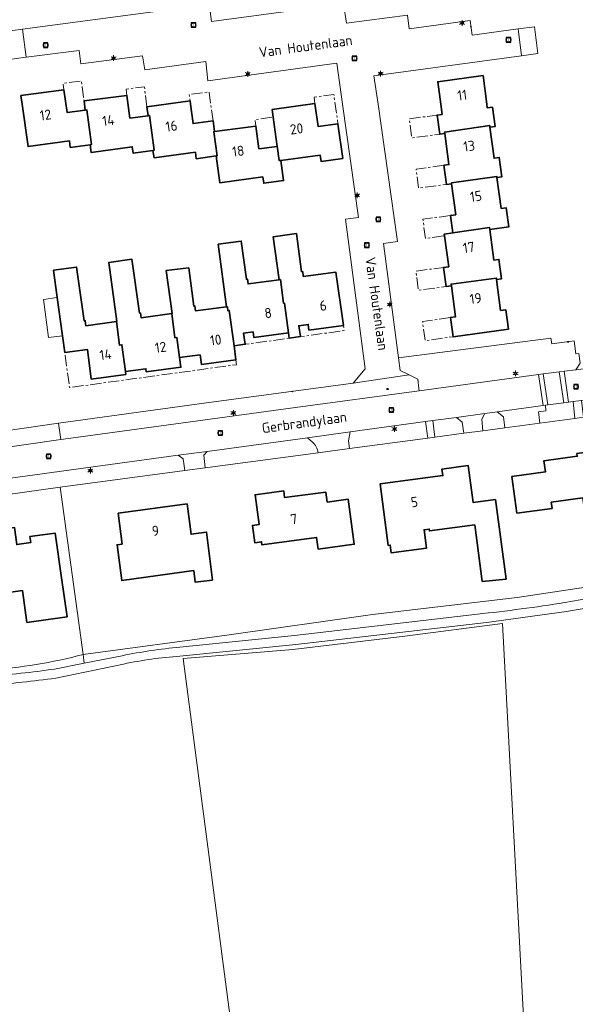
# Model space of a CAD drawing. Header units: metres. Extents: x 140853 to 145288, y 474558 to 480269.
# Tile 211 of 256: x 143809 to 143908, y 477840 to 478015. Entities that reach past the tile are written whole.
import ezdxf
from ezdxf.enums import TextEntityAlignment as Align
from ezdxf.lldxf.tags import DXFTag

# ---------------------------------------------------------------- set-up
doc = ezdxf.new("R2010")
doc.units = ezdxf.units.M
doc.header["$MEASUREMENT"] = 0
doc.linetypes.add('AM-AS', pattern=[16, 10, -2, 2, -2])
for name, color, linetype, lineweight in [('B-WE-AM-AS_SPOOR_RAIL-G', 10, 'AM-AS', 18), ('B-WE-GR-BEPLANTING_CULTUUR_HEESTERS-G', 90, 'Continuous', 18), ('B-WE-GR-BOS_GEMENGD-G', 40, 'Continuous', 13), ('B-WE-GR-BOUWLAND-G', 80, 'Continuous', 13), ('B-WE-GR-GRAS-G', 60, 'Continuous', 13), ('B-WE-GR-GRAS_KRUIDENRIJK-G', 80, 'Continuous', 18), ('B-WE-IE-TERREINAFSCHEIDING_KUNSTMATIG_HEKWERK-G', 20, 'IE-TERREINAFSCHEIDING-KUNSTMATIG', 18), ('B-WE-IE-TERREINAFSCHEIDING_KUNSTMATIG_MUUR-G', 90, 'IE-TERREINAFSCHEIDING-KUNSTMATIG-DICHT', 18), ('B-WE-KL-DATA_CAI-S', 90, 'KL-CAI-N', 18), ('B-WE-KL-ET_LS_OV_LICHTMAST-S', 190, 'Continuous', 18), ('B-WE-KL-WATER_BRANDLEIDING_PUT-S', 150, 'Continuous', 18), ('B-WE-OG-BEBOUWING-G', 7, 'Continuous', 35), ('B-WE-OG-BEBOUWING_BIJGEBOUW-G', 7, 'Continuous', 18), ('B-WE-OG-BEBOUWING_HUISNUMMER-T18', 10, 'Continuous', 18), ('B-WE-OG-BEBOUWING_STRAATNAAM-T18', 10, 'Continuous', 18), ('B-WE-OG-TERREIN_ERF-G', 7, 'Continuous', 18), ('B-WE-RI-GWA_RIOOLPUT-S', 30, 'Continuous', 18), ('B-WE-VH-ONVERHARD-G', 252, 'Continuous', 18), ('B-WE-VH-VERHARDING_ASFALT-G', 252, 'Continuous', 18), ('B-WE-VH-VERHARDING_BETONSTRAATSTEEN-G', 252, 'Continuous', 18), ('B-WE-VH-VERHARDING_SIERBESTRATING-G', 252, 'Continuous', 18), ('B-WE-VH-VERHARDING_STRAATBAKSTEEN-G', 252, 'Continuous', 18), ('X-XX-XX-ALGEMEEN-S', 7, 'Continuous', 18)]:
    doc.layers.add(name, color=color, linetype=linetype, lineweight=lineweight)
doc.styles.add('NLCS-ISO', font='txt')
doc.styles.get("Standard").update_dxf_attribs({"font": 'arial.ttf'})
doc.linetypes.add('IE-TERREINAFSCHEIDING-KUNSTMATIG', pattern='A,4,[82,NLCS.shx,S=0.75,R=90,X=0,Y=0],4,-2', length=10)
doc.linetypes.add('IE-TERREINAFSCHEIDING-KUNSTMATIG-DICHT', pattern='A,8,-1,[82,NLCS.shx,S=0.75,R=90,X=0,Y=0],-1', length=10)
tags = doc.linetypes.add('KL-CAI-N', pattern='A,4,-1,[101,NLCS.shx,S=0.5,R=0,X=0,Y=0],-1,4,-1,["C",Standard,S=1,R=0,X=-0.25,Y=-0.5],-1.5', length=12.5).pattern_tags.tags
tags[18] = DXFTag(74, 10)

# ---------------------------------------------------------------- blocks, each defined once
blk = doc.blocks.new('SKL-DATA_TERREINKAST-SO')
for q in [(-0.2, 0.2), (0.2, 0.2)]:
    blk.add_line((0, -0.21), q)
at = {"flags": 128}
blk.add_lwpolyline([(0.63, 0.35), (-0.63, 0.35), (-0.63, -0.35), (0.63, -0.35)], close=True, dxfattribs=at)
at = {"style": 'NLCS-ISO'}
blk.add_attdef('TYPE', text='', height=0.35, dxfattribs=at).set_placement((-0.03, 0.69), align=Align.MIDDLE_CENTER)
blk = doc.blocks.new('SIE-WEG_AFVALBAK_TYPE_01')
for radius in [0.25, 0.156]:
    blk.add_circle((0, 0), radius)
blk = doc.blocks.new('B-SIE-WEG_LICHTMAST-SO')
at = {"ltscale": 0.1}
for p, q in [((-1.1, 0.63), (-2.19, 1.27)), ((0, 1.27), (0, 2.53)), ((1.1, 0.63), (2.19, 1.27)), ((-1.1, -0.63), (-2.19, -1.27)), ((0, -1.27), (0, -2.53)), ((1.1, -0.63), (2.19, -1.27))]:
    blk.add_line(p, q, dxfattribs=at)
at = {"flags": 128}
for points in [[(-1.16, 0.5), (1.16, 0.5)], [(-1.16, -0.5), (1.16, -0.5)]]:
    blk.add_lwpolyline(points, dxfattribs=at)
at = {"ltscale": 0.1}
blk.add_circle((0, 0), 1.27, dxfattribs=at)
at = {"style": 'NLCS-ISO'}
blk.add_attdef('TYPE', text='', height=1.8, dxfattribs=at).set_placement((0, 2.53), align=Align.BOTTOM_CENTER)
blk = doc.blocks.new('SRI-PUT_INSPECTIE-SO')
at = {"lineweight": -3, "flags": 128}
blk.add_lwpolyline([(-2, -2), (2, -2), (2, 2), (-2, 2)], close=True, dxfattribs=at)
at = {"lineweight": -3, "ltscale": 1.5}
blk.add_circle((0, 0), 2, dxfattribs=at)
at = {"ltscale": 0.1, "style": 'NLCS-ISO'}
blk.add_text('I', height=2.5, dxfattribs=at).set_placement((0, -0.01), align=Align.MIDDLE_CENTER)
blk = doc.blocks.new('SIE-WEG_STRAATPOT_BRANDKRAAN-SO')
blk.add_ellipse((0, 0), major_axis=(-0.729, 0), ratio=0.685994)
at = {"style": 'NLCS-ISO'}
blk.add_text('BR', height=0.4, dxfattribs=at).set_placement((-0.3, -0.15))

msp = doc.modelspace()

# ---------------------------------------------------------------- linework, layer by layer
at = {"layer": 'B-WE-AM-AS_SPOOR_RAIL-G', "ltscale": 0.2, "flags": 128}
for points in [[(143816.827, 478002.582), (143817.375, 477998.529), (143820.605, 477998.966), (143820.393, 478000.589), (143819.929, 478004.147), (143816.673, 478003.722), (143816.827, 478002.582)], [(143831.604, 477999.557), (143831.164, 478003.119), (143827.901, 478002.717), (143828.048, 478001.576), (143828.569, 477997.529), (143831.803, 477997.945), (143831.604, 477999.557)], [(143843.39, 477997.026), (143842.695, 478002.214), (143839.142, 478001.738), (143839.296, 478000.598), (143839.377, 478000), (143839.845, 477996.545), (143843.39, 477997.026)], [(143861.556, 478000.114), (143862.106, 477996.035), (143865.652, 477996.526), (143864.931, 478001.732), (143861.399, 478001.243), (143861.556, 478000.114)], [(143851.027, 477996.106), (143851.569, 477992.062), (143854.801, 477992.495), (143854.09, 477997.705), (143850.872, 477997.266), (143851.027, 477996.106)], [(143883.785, 477994.651), (143883.323, 477998.065), (143878.367, 477997.41), (143878.83, 477993.981), (143883.785, 477994.651)], [(143884.532, 477989.121), (143879.577, 477988.451), (143880.04, 477985.033), (143884.994, 477985.702), (143884.532, 477989.121)], [(143886.159, 477977.082), (143885.742, 477980.172), (143880.787, 477979.503), (143881.249, 477976.084), (143884.648, 477976.543), (143884.605, 477976.861), (143886.161, 477977.071), (143886.159, 477977.082)], [(143884.964, 477967.486), (143884.482, 477970.9), (143879.546, 477970.251), (143880.005, 477966.822), (143884.964, 477967.486)], [(143885.691, 477961.963), (143880.729, 477961.269), (143881.208, 477957.842), (143886.17, 477958.535), (143885.691, 477961.963)], [(143866.614, 477960.559), (143860.483, 477959.733), (143860.348, 477960.733), (143858.67, 477960.507), (143858.961, 477958.56), (143866.742, 477959.64), (143866.614, 477960.559)], [(143856.816, 477959.239), (143850.661, 477958.411), (143850.526, 477959.411), (143848.848, 477959.185), (143849.145, 477957.197), (143856.945, 477958.28), (143856.816, 477959.239)], [(143837.426, 477954.823), (143837.652, 477953.118), (143831.496, 477952.303), (143831.424, 477952.848), (143827.775, 477952.364), (143827.847, 477951.819), (143821.673, 477951.002), (143821.01, 477956.296), (143816.978, 477955.743), (143817.807, 477949.482), (143847.594, 477953.566), (143847.477, 477954.419), (143841.31, 477953.603), (143841.084, 477955.308), (143837.426, 477954.823)]]:
    msp.add_lwpolyline(points, close=True, dxfattribs=at)
at = {"layer": 'B-WE-GR-BEPLANTING_CULTUUR_HEESTERS-G', "ltscale": 0.2, "flags": 128}
msp.add_lwpolyline([(143809.455, 478013.368), (143805.984, 478012.915), (143806.636, 478007.919), (143810.108, 478008.372), (143809.455, 478013.368)], close=True, dxfattribs=at)
at = {"layer": 'B-WE-GR-BOS_GEMENGD-G', "ltscale": 0.2, "flags": 128}
msp.add_lwpolyline([(143934.438, 477838.947), (143932.057, 477889.747), (143929.147, 477912.104), (143929.411, 477913.824), (143929.411, 477913.824, -0.0495219), (143925.509, 477912.833), (143925.509, 477912.833), (143906.359, 477909.53), (143892.156, 477907.572), (143858.157, 477903.693), (143837.473, 477901.593), (143837.473, 477901.593, 0.0341224), (143827.454, 477900.189), (143827.454, 477900.189), (143815.354, 477897.656), (143815.354, 477897.656, -0.0078452), (143803.376, 477896.346)], format="xyb", dxfattribs=at)
msp.add_lwpolyline([(143850.848, 477803.579), (143838.09, 477901.163), (143857.634, 477902.792), (143877.585, 477905.167), (143894.957, 477907.406), (143898.731, 477837.284)], dxfattribs=at)
at = {"layer": 'B-WE-GR-BOUWLAND-G', "ltscale": 0.2, "flags": 128}
msp.add_lwpolyline([(143850.848, 477803.579), (143854.943, 477784.485), (143856.48, 477777.317), (143868.017, 477699.48), (143872.413, 477668.343), (143875.866, 477627.597), (143876.756, 477596.079), (143877.575, 477596.131), (143895.696, 477597.286), (143902.694, 477599.216), (143897.265, 477684.415), (143892.48, 477751.535), (143894.209, 477753.879), (143906.79, 477755.074), (143900.874, 477808.53), (143898.731, 477837.284), (143894.957, 477907.406), (143877.585, 477905.167), (143857.634, 477902.792), (143838.09, 477901.163), (143850.848, 477803.579)], close=True, dxfattribs=at)
at = {"layer": 'B-WE-GR-GRAS-G', "ltscale": 0.2, "flags": 128}
msp.add_lwpolyline([(143789.419, 477928.001), (143816.137, 477931.73), (143816.137, 477931.73), (143838.382, 477934.699), (143838.074, 477936.799), (143837.162, 477937.417), (143789.055, 477930.814)], dxfattribs=at)
msp.add_lwpolyline([(143803.131, 477898.027, 0.020703), (143815.114, 477899.293), (143815.114, 477899.293), (143820.443, 477900.34), (143820.268, 477901.897), (143820.268, 477901.897, -0.0471392), (143803.359, 477899.128)], format="xyb", dxfattribs=at)
at = {"layer": 'B-WE-GR-GRAS_KRUIDENRIJK-G', "ltscale": 0.2, "flags": 128}
for points in [[(143907.738, 477957.824), (143903.751, 477957.272), (143903.616, 477958.263), (143876.434, 477954.779), (143876.732, 477952.498), (143878.324, 477951.747), (143879.916, 477950.996), (143880.088, 477949.345), (143880.134, 477948.907), (143901.386, 477951.809), (143902.229, 477951.919), (143905.105, 477952.293), (143905.948, 477952.402), (143908.03, 477952.673), (143908.81, 477953.816), (143908.561, 477955.557), (143908.049, 477955.488), (143907.738, 477957.824)], [(143905.923, 477946.757), (143903.048, 477946.378), (143902.622, 477946.321), (143902.725, 477945.307), (143901.405, 477945.134), (143901.634, 477943.142), (143907.884, 477943.976), (143907.549, 477946.972), (143906.766, 477946.868), (143905.923, 477946.757)], [(143882.907, 477940.642), (143888.105, 477941.336), (143887.764, 477943.322), (143886.808, 477944.158), (143882.547, 477943.586), (143882.907, 477940.642)], [(143894.054, 477945.137), (143891.849, 477944.834), (143891.297, 477943.825), (143891.466, 477941.785), (143895.392, 477942.309), (143895.134, 477944.291), (143894.054, 477945.137)], [(143867.729, 477938.616), (143881.663, 477940.476), (143881.258, 477943.413), (143867.861, 477941.62), (143867.541, 477939.959), (143867.729, 477938.616)]]:
    msp.add_lwpolyline(points, close=True, dxfattribs=at)
for points in [[(143778.729, 477954.886), (143777.551, 477954.821), (143775.787, 477953.007), (143777.777, 477941.907), (143777.777, 477941.907, 0.1454694), (143781.002, 477936.69), (143781.002, 477936.69, 0.0389334), (143782.133, 477936.204), (143782.133, 477936.204, 0.0258681), (143782.909, 477935.982), (143782.909, 477935.982, 0.0894978), (143785.736, 477935.839), (143785.736, 477935.839), (143816.266, 477940.224), (143815.874, 477943.111), (143783.942, 477938.51), (143781.29, 477940.42), (143778.729, 477954.886)], [(143841.98, 477935.179), (143862.129, 477937.869), (143862.129, 477937.869, 0.1939556), (143861.089, 477939.754), (143861.089, 477939.754), (143860.224, 477940.522), (143842.326, 477938.091), (143841.741, 477937.412), (143841.98, 477935.179)]]:
    msp.add_lwpolyline(points, format="xyb", close=True, dxfattribs=at)
msp.add_lwpolyline([(143923.281, 477915.907), (143897.622, 477912.052), (143871.831, 477909.008), (143845.828, 477905.352), (143820.268, 477901.897), (143820.443, 477900.34), (143827.209, 477901.67), (143827.209, 477901.67, -0.0296741), (143837.449, 477903.184), (143837.449, 477903.184), (143857.892, 477905.296), (143890.514, 477909.077), (143890.514, 477909.077, 0.0133098), (143906.07, 477911.154), (143906.07, 477911.154), (143925.235, 477914.497)], format="xyb", dxfattribs=at)
at = {"layer": 'B-WE-IE-TERREINAFSCHEIDING_KUNSTMATIG_HEKWERK-G', "ltscale": 0.2, "flags": 128}
for points in [[(143876.434, 477954.779), (143903.616, 477958.263), (143903.751, 477957.272), (143907.738, 477957.824)], [(143778.729, 477954.886), (143781.29, 477940.42), (143783.942, 477938.51), (143815.874, 477943.111)], [(143907.884, 477943.976), (143901.634, 477943.142)], [(143816.137, 477931.73), (143838.382, 477934.699)], [(143820.268, 477901.897), (143845.828, 477905.352), (143871.831, 477909.008), (143897.622, 477912.052), (143923.281, 477915.907), (143949.557, 477922.829), (143981.179, 477933.524)], [(143816.137, 477931.73), (143820.268, 477901.897)]]:
    msp.add_lwpolyline(points, dxfattribs=at)
msp.add_lwpolyline([(143803.359, 477899.128, 0.0471392), (143820.268, 477901.897)], format="xyb", dxfattribs=at)
at = {"layer": 'B-WE-IE-TERREINAFSCHEIDING_KUNSTMATIG_MUUR-G', "ltscale": 0.2, "flags": 128}
for points in [[(143895.392, 477942.309), (143891.466, 477941.785)], [(143881.663, 477940.476), (143867.729, 477938.616)], [(143888.105, 477941.336), (143882.907, 477940.642)], [(143841.98, 477935.179), (143862.129, 477937.869)]]:
    msp.add_lwpolyline(points, dxfattribs=at)
at = {"layer": 'B-WE-OG-BEBOUWING-G', "ltscale": 0.2, "flags": 128}
for points in [[(143892.744, 477995.893), (143893.655, 477996.016), (143893.187, 477999.474), (143892.266, 477999.35), (143892.183, 478000), (143891.527, 478005.12), (143883.451, 478004.022), (143883.984, 478000), (143884.225, 477998.187), (143883.323, 477998.065), (143883.785, 477994.651), (143884.697, 477994.774), (143884.659, 477995.04), (143892.702, 477996.186), (143892.744, 477995.893)], [(143816.827, 478002.582), (143809.163, 478001.547), (143809.375, 478000), (143810.413, 477992.454), (143817.782, 477993.45), (143817.936, 477992.31), (143821.484, 477992.79), (143821.731, 477992.824), (143820.89, 477999.005), (143820.605, 477998.966), (143817.375, 477998.529), (143816.827, 478002.582)], [(143821.484, 477992.79), (143821.661, 477991.423), (143828.989, 477992.423), (143829.143, 477991.293), (143832.69, 477991.777), (143832.888, 477991.804), (143832.047, 477997.978), (143831.803, 477997.945), (143828.569, 477997.529), (143828.048, 478001.576), (143820.393, 478000.589), (143820.605, 477998.966), (143820.89, 477999.005), (143821.731, 477992.824), (143821.484, 477992.79)], [(143832.69, 477991.777), (143832.875, 477990.453), (143840.243, 477991.447), (143840.398, 477990.297), (143843.946, 477990.776), (143844.139, 477990.804), (143843.526, 477995.099), (143843.673, 477995.12), (143843.39, 477997.026), (143839.845, 477996.545), (143839.377, 478000), (143839.296, 478000.598), (143831.604, 477999.557), (143831.803, 477997.945), (143832.047, 477997.978), (143832.888, 477991.804), (143832.69, 477991.777)], [(143861.556, 478000.114), (143853.906, 477999.05), (143854.09, 477997.705), (143854.801, 477992.495), (143854.828, 477992.499), (143855.178, 477989.953), (143855.459, 477989.992), (143862.479, 477990.949), (143862.636, 477989.799), (143866.51, 477990.327), (143865.652, 477996.526), (143862.106, 477996.035), (143861.556, 478000.114)], [(143843.673, 477995.12), (143843.526, 477995.099), (143844.139, 477990.804), (143843.946, 477990.776), (143844.6, 477986), (143852.26, 477987.057), (143852.419, 477985.908), (143855.955, 477986.396), (143855.459, 477989.992), (143855.178, 477989.953), (143854.828, 477992.499), (143854.801, 477992.495), (143851.569, 477992.062), (143851.027, 477996.106), (143843.673, 477995.12)], [(143885.906, 477985.825), (143885.883, 477985.983), (143893.948, 477987.133), (143893.973, 477986.957), (143894.875, 477987.079), (143894.411, 477990.507), (143893.489, 477990.383), (143892.744, 477995.893), (143892.702, 477996.186), (143884.659, 477995.04), (143884.697, 477994.774), (143885.444, 477989.244), (143884.532, 477989.121), (143884.994, 477985.702), (143885.906, 477985.825)], [(143892.716, 477977.674), (143896.095, 477978.131), (143895.632, 477981.56), (143894.72, 477981.437), (143893.973, 477986.957), (143893.948, 477987.133), (143885.883, 477985.983), (143885.906, 477985.825), (143886.653, 477980.296), (143885.742, 477980.172), (143886.159, 477977.082), (143892.668, 477978.01), (143892.716, 477977.674)], [(143892.716, 477977.674), (143892.668, 477978.01), (143886.159, 477977.082), (143886.161, 477977.071), (143884.605, 477976.861), (143884.648, 477976.543), (143885.394, 477971.023), (143884.482, 477970.9), (143884.964, 477967.486), (143885.863, 477967.606), (143885.818, 477967.938), (143893.865, 477969.019), (143893.899, 477968.769), (143894.811, 477968.891), (143894.351, 477972.32), (143893.449, 477972.2), (143892.716, 477977.674)], [(143845.811, 477963.881), (143845.945, 477963.899), (143846.045, 477963.167), (143846.273, 477963.198), (143847.134, 477956.918), (143849.145, 477957.197), (143848.848, 477959.185), (143850.526, 477959.411), (143850.661, 477958.411), (143856.816, 477959.239), (143856.105, 477964.522), (143855.973, 477964.504), (143855.399, 477968.731), (143855.163, 477968.699), (143849.632, 477967.956), (143849.516, 477968.818), (143849.328, 477968.793), (143848.415, 477975.592), (143844.312, 477975.041), (143845.811, 477963.881)], [(143856.945, 477958.28), (143858.961, 477958.56), (143858.67, 477960.507), (143860.348, 477960.733), (143860.483, 477959.733), (143866.614, 477960.559), (143865.297, 477970.047), (143859.482, 477969.289), (143859.367, 477970.151), (143859.178, 477970.126), (143858.266, 477976.925), (143854.133, 477976.37), (143855.163, 477968.699), (143855.399, 477968.731), (143855.973, 477964.504), (143856.105, 477964.522), (143856.816, 477959.239), (143856.945, 477958.28)], [(143836.025, 477962.679), (143830.582, 477961.914), (143830.459, 477962.785), (143830.271, 477962.759), (143828.922, 477972.355), (143824.79, 477971.774), (143826.265, 477961.287), (143826.173, 477961.274), (143826.715, 477957.058), (143827.146, 477957.113), (143827.775, 477952.364), (143831.424, 477952.848), (143831.496, 477952.303), (143837.652, 477953.118), (143837.426, 477954.823), (143836.951, 477958.402), (143836.606, 477958.356), (143836.025, 477962.679)], [(143815.632, 477965.551), (143816.567, 477958.735), (143816.978, 477955.743), (143821.01, 477956.296), (143821.673, 477951.002), (143827.847, 477951.819), (143827.775, 477952.364), (143827.146, 477957.113), (143826.715, 477957.058), (143826.173, 477961.274), (143820.74, 477960.51), (143820.616, 477961.391), (143820.427, 477961.364), (143819.077, 477970.97), (143814.967, 477970.392), (143815.632, 477965.551)], [(143847.134, 477956.918), (143846.273, 477963.198), (143846.045, 477963.167), (143845.945, 477963.899), (143845.811, 477963.881), (143840.291, 477963.14), (143840.175, 477964.002), (143839.986, 477963.976), (143839.076, 477970.807), (143835.033, 477970.336), (143836.108, 477962.691), (143836.025, 477962.679), (143836.606, 477958.356), (143836.951, 477958.402), (143837.426, 477954.823), (143841.084, 477955.308), (143841.31, 477953.603), (143847.477, 477954.419), (143847.134, 477956.918)], [(143893.899, 477968.769), (143893.865, 477969.019), (143885.818, 477967.938), (143885.863, 477967.606), (143886.602, 477962.086), (143885.691, 477961.963), (143886.17, 477958.535), (143896.033, 477959.914), (143895.569, 477963.373), (143894.638, 477963.248), (143893.899, 477968.769)], [(143908.232, 477937.726), (143908.299, 477937.23), (143902.369, 477936.434), (143902.635, 477934.452), (143896.673, 477933.639), (143897.556, 477927.098), (143903.809, 477927.942), (143903.662, 477929.032), (143909.311, 477929.795), (143909.532, 477928.154), (143910.325, 477928.261), (143911.372, 477926.556), (143915.062, 477927.054), (143915.62, 477928.975), (143916.452, 477929.088), (143915.16, 477938.661), (143908.232, 477937.726)], [(143893.745, 477929.501), (143889.76, 477928.973), (143888.887, 477935.565), (143884.198, 477934.944), (143884.35, 477933.794), (143873.154, 477932.311), (143874.608, 477921.337), (143874.964, 477921.384), (143875.146, 477920.016), (143881.451, 477920.851), (143881.017, 477924.123), (143881.929, 477924.243), (143881.97, 477923.936), (143890.04, 477925.005), (143891.376, 477914.913), (143895.633, 477915.295), (143893.745, 477929.501)], [(143863.708, 477929.077), (143863.466, 477930.861), (143856.146, 477929.854), (143855.98, 477931.068), (143850.895, 477930.38), (143851.614, 477925.07), (143850.415, 477924.908), (143850.834, 477921.816), (143852.033, 477921.978), (143852.107, 477921.433), (143861.858, 477922.754), (143862.139, 477920.673), (143868.561, 477921.542), (143867.474, 477929.569), (143863.708, 477929.077)], [(143826.469, 477927.118), (143827.186, 477921.575), (143826.293, 477921.457), (143827.132, 477915.104), (143839.947, 477916.838), (143840.19, 477914.803), (143843.268, 477915.171), (143842.247, 477923.708), (143839.487, 477923.331), (143838.758, 477928.724), (143826.469, 477927.118)], [(143797.452, 477913.723), (143798.014, 477909.763), (143805.508, 477910.825), (143805.243, 477912.696), (143809.411, 477913.287), (143810.216, 477907.604), (143817.394, 477908.622), (143816.407, 477915.582), (143815.241, 477923.536), (143810.766, 477922.901), (143810.916, 477921.843), (143808.405, 477921.486), (143807.98, 477924.557), (143795.079, 477922.769), (143796.383, 477913.571), (143797.452, 477913.723)]]:
    msp.add_lwpolyline(points, close=True, dxfattribs=at)
at = {"layer": 'B-WE-OG-BEBOUWING_BIJGEBOUW-G', "ltscale": 0.2, "flags": 128}
msp.add_lwpolyline([(143816.567, 477958.735), (143815.632, 477965.551), (143813.155, 477965.211), (143814.09, 477958.395), (143816.567, 477958.735)], close=True, dxfattribs=at)
at = {"layer": 'B-WE-OG-TERREIN_ERF-G', "ltscale": 0.2, "flags": 128}
for points in [[(143805.984, 478012.915), (143809.455, 478013.368), (143836.286, 478016.941), (143832.365, 478046.627), (143834.746, 478046.945), (143832.084, 478067.39), (143833.017, 478068.301), (143830.634, 478071.263), (143830.397, 478071.557), (143799.08, 478067.215)], [(143839.296, 478043.263), (143843.106, 478014.743), (143866.665, 478017.92), (143867.153, 478014.474), (143878.032, 478015.895), (143878.351, 478013.432), (143889.233, 478014.954), (143889.573, 478012.324), (143897.745, 478013.425), (143900.658, 478013.818), (143901.261, 478009.047), (143898.388, 478008.653), (143872.078, 478005.048), (143872.795, 478000), (143876.273, 477975.525), (143873.771, 477975.175), (143876.434, 477954.779), (143903.616, 477958.263), (143903.751, 477957.272), (143907.738, 477957.824), (143908.049, 477955.488)], [(143783.942, 477938.51), (143815.874, 477943.111), (143842.208, 477946.75), (143868.359, 477950.291), (143870.514, 477952.819), (143867, 477979.486), (143869.327, 477979.813), (143866.491, 478000), (143865.463, 478007.316), (143842.475, 478004.177), (143842.081, 478007.64), (143831.22, 478006.133), (143830.795, 478008.638), (143819.802, 478007.217), (143819.55, 478009.608), (143810.108, 478008.372), (143806.636, 478007.919)], [(143909.398, 477944.178), (143907.884, 477943.976), (143901.634, 477943.142), (143895.392, 477942.309), (143891.466, 477941.785), (143888.105, 477941.336), (143882.907, 477940.642), (143881.663, 477940.476), (143867.729, 477938.616), (143862.129, 477937.869), (143841.98, 477935.179), (143838.382, 477934.699), (143816.137, 477931.73), (143820.268, 477901.897), (143845.828, 477905.352), (143871.831, 477909.008), (143897.622, 477912.052), (143923.281, 477915.907)]]:
    msp.add_lwpolyline(points, dxfattribs=at)
for points in [[(143893.973, 477986.957), (143894.72, 477981.437), (143895.632, 477981.56), (143896.095, 477978.131), (143892.716, 477977.674), (143893.449, 477972.2), (143894.351, 477972.32), (143894.811, 477968.891), (143893.899, 477968.769), (143894.638, 477963.248), (143895.569, 477963.373), (143896.033, 477959.914), (143886.17, 477958.535), (143885.691, 477961.963), (143886.602, 477962.086), (143885.863, 477967.606), (143884.964, 477967.486), (143884.482, 477970.9), (143885.394, 477971.023), (143884.648, 477976.543), (143884.605, 477976.861), (143886.161, 477977.071), (143886.159, 477977.082), (143885.742, 477980.172), (143886.653, 477980.296), (143885.906, 477985.825), (143884.994, 477985.702), (143884.532, 477989.121), (143885.444, 477989.244), (143884.697, 477994.774), (143883.785, 477994.651), (143883.323, 477998.065), (143884.225, 477998.187), (143883.984, 478000), (143883.451, 478004.022), (143891.527, 478005.12), (143892.183, 478000), (143892.266, 477999.35), (143893.187, 477999.474), (143893.655, 477996.016), (143892.744, 477995.893), (143893.489, 477990.383), (143894.411, 477990.507), (143894.875, 477987.079), (143893.973, 477986.957)], [(143809.375, 478000), (143809.163, 478001.547), (143816.827, 478002.582), (143817.375, 477998.529), (143820.605, 477998.966), (143820.393, 478000.589), (143828.048, 478001.576), (143828.569, 477997.529), (143831.803, 477997.945), (143831.604, 477999.557), (143839.296, 478000.598), (143839.377, 478000), (143839.845, 477996.545), (143843.39, 477997.026), (143843.673, 477995.12), (143851.027, 477996.106), (143851.569, 477992.062), (143854.801, 477992.495), (143854.09, 477997.705), (143853.906, 477999.05), (143861.556, 478000.114), (143862.106, 477996.035), (143865.652, 477996.526), (143866.51, 477990.327), (143862.636, 477989.799), (143862.479, 477990.949), (143855.459, 477989.992), (143855.955, 477986.396), (143852.419, 477985.908), (143852.26, 477987.057), (143844.6, 477986), (143843.946, 477990.776), (143840.398, 477990.297), (143840.243, 477991.447), (143832.875, 477990.453), (143832.69, 477991.777), (143829.143, 477991.293), (143828.989, 477992.423), (143821.661, 477991.423), (143821.484, 477992.79), (143817.936, 477992.31), (143817.782, 477993.45), (143810.413, 477992.454), (143809.375, 478000)], [(143858.961, 477958.56), (143856.945, 477958.28), (143856.816, 477959.239), (143850.661, 477958.411), (143850.526, 477959.411), (143848.848, 477959.185), (143849.145, 477957.197), (143847.134, 477956.918), (143847.477, 477954.419), (143841.31, 477953.603), (143841.084, 477955.308), (143837.426, 477954.823), (143837.652, 477953.118), (143831.496, 477952.303), (143831.424, 477952.848), (143827.775, 477952.364), (143827.847, 477951.819), (143821.673, 477951.002), (143821.01, 477956.296), (143816.978, 477955.743), (143816.567, 477958.735), (143815.632, 477965.551), (143814.967, 477970.392), (143819.077, 477970.97), (143820.427, 477961.364), (143820.616, 477961.391), (143820.74, 477960.51), (143826.173, 477961.274), (143826.265, 477961.287), (143824.79, 477971.774), (143828.922, 477972.355), (143830.271, 477962.759), (143830.459, 477962.785), (143830.582, 477961.914), (143836.025, 477962.679), (143836.108, 477962.691), (143835.033, 477970.336), (143839.076, 477970.807), (143839.986, 477963.976), (143840.175, 477964.002), (143840.291, 477963.14), (143845.811, 477963.881), (143844.312, 477975.041), (143848.415, 477975.592), (143849.328, 477968.793), (143849.516, 477968.818), (143849.632, 477967.956), (143855.163, 477968.699), (143854.133, 477976.37), (143858.266, 477976.925), (143859.178, 477970.126), (143859.367, 477970.151), (143859.482, 477969.289), (143865.297, 477970.047), (143866.614, 477960.559), (143860.483, 477959.733), (143860.348, 477960.733), (143858.67, 477960.507), (143858.961, 477958.56)], [(143908.232, 477937.726), (143915.16, 477938.661), (143916.452, 477929.088), (143915.62, 477928.975), (143915.062, 477927.054), (143911.372, 477926.556), (143910.325, 477928.261), (143909.532, 477928.154), (143909.311, 477929.795), (143903.662, 477929.032), (143903.809, 477927.942), (143897.556, 477927.098), (143896.673, 477933.639), (143902.635, 477934.452), (143902.369, 477936.434), (143908.299, 477937.23), (143908.232, 477937.726)], [(143893.745, 477929.501), (143895.633, 477915.295), (143891.376, 477914.913), (143890.04, 477925.005), (143881.97, 477923.936), (143881.929, 477924.243), (143881.017, 477924.123), (143881.451, 477920.851), (143875.146, 477920.016), (143874.964, 477921.384), (143874.608, 477921.337), (143873.154, 477932.311), (143884.35, 477933.794), (143884.198, 477934.944), (143888.887, 477935.565), (143889.76, 477928.973), (143893.745, 477929.501)], [(143863.708, 477929.077), (143867.474, 477929.569), (143868.561, 477921.542), (143862.139, 477920.673), (143861.858, 477922.754), (143852.107, 477921.433), (143852.033, 477921.978), (143850.834, 477921.816), (143850.415, 477924.908), (143851.614, 477925.07), (143850.895, 477930.38), (143855.98, 477931.068), (143856.146, 477929.854), (143863.466, 477930.861), (143863.708, 477929.077)], [(143826.469, 477927.118), (143838.758, 477928.724), (143839.487, 477923.331), (143842.247, 477923.708), (143843.268, 477915.171), (143840.19, 477914.803), (143839.947, 477916.838), (143827.132, 477915.104), (143826.293, 477921.457), (143827.186, 477921.575), (143826.469, 477927.118)], [(143816.407, 477915.582), (143817.394, 477908.622), (143810.216, 477907.604), (143809.411, 477913.287), (143805.243, 477912.696), (143805.508, 477910.825), (143798.014, 477909.763), (143797.452, 477913.723), (143796.383, 477913.571), (143795.079, 477922.769), (143807.98, 477924.557), (143808.405, 477921.486), (143810.916, 477921.843), (143810.766, 477922.901), (143815.241, 477923.536), (143816.407, 477915.582)]]:
    msp.add_lwpolyline(points, close=True, dxfattribs=at)
msp.add_lwpolyline([(143816.137, 477931.73), (143789.419, 477928.001), (143791.254, 477913.398), (143793.355, 477898.244), (143803.359, 477899.128), (143803.359, 477899.128, 0.0471392), (143820.268, 477901.897), (143820.268, 477901.897), (143816.137, 477931.73)], format="xyb", close=True, dxfattribs=at)
at = {"layer": 'B-WE-VH-ONVERHARD-G', "ltscale": 0.2, "flags": 128}
for points in [[(143991.263, 477934.076, -0.0346948), (143980.942, 477931.058), (143980.942, 477931.058, -0.0090393), (143978.069, 477930.488), (143978.069, 477930.488), (143967.866, 477927.603), (143949.056, 477921.418), (143940.079, 477918.509), (143940.079, 477918.509, -0.0268195), (143925.235, 477914.497), (143925.235, 477914.497), (143906.07, 477911.154), (143906.07, 477911.154, -0.0133098), (143890.514, 477909.077), (143890.514, 477909.077), (143857.892, 477905.296), (143837.449, 477903.184), (143837.449, 477903.184, 0.0296741), (143827.209, 477901.67), (143827.209, 477901.67), (143820.443, 477900.34), (143815.114, 477899.293), (143815.114, 477899.293, -0.020703), (143803.131, 477898.027)], [(143803.376, 477896.346, 0.0078452), (143815.354, 477897.656), (143815.354, 477897.656), (143827.454, 477900.189), (143827.454, 477900.189, -0.0341224), (143837.473, 477901.593), (143837.473, 477901.593), (143858.157, 477903.693), (143892.156, 477907.572), (143906.359, 477909.53), (143925.509, 477912.833), (143925.509, 477912.833, 0.0495219), (143929.411, 477913.824), (143929.411, 477913.824), (143946.477, 477919.116), (143958.152, 477922.602), (143968.417, 477926.06), (143978.572, 477928.777), (143978.572, 477928.777, 0.0541097), (143992.064, 477932.433)]]:
    msp.add_lwpolyline(points, format="xyb", dxfattribs=at)
at = {"layer": 'B-WE-VH-VERHARDING_ASFALT-G', "ltscale": 0.2, "flags": 128}
for points in [[(143936.754, 477951.217), (143936.143, 477958.142), (143936.143, 477958.142, -0.1980877), (143932.149, 477955.801), (143932.149, 477955.801), (143912.605, 477953.268), (143908.03, 477952.673), (143905.948, 477952.402), (143906.766, 477946.868), (143907.549, 477946.972), (143909.063, 477947.171), (143926.628, 477949.524), (143933.058, 477950.418), (143933.058, 477950.418, 0.0771321), (143936.754, 477951.217)], [(143891.849, 477944.834), (143894.054, 477945.137), (143902.205, 477946.266), (143901.386, 477951.809), (143880.134, 477948.907), (143858.101, 477945.92), (143816.762, 477940.259), (143816.266, 477940.224), (143785.736, 477935.839), (143785.736, 477935.839, -0.0894978), (143782.909, 477935.982), (143782.909, 477935.982), (143783.796, 477930.097), (143784.089, 477930.132), (143786.672, 477930.487), (143789.055, 477930.814), (143837.162, 477937.417), (143842.326, 477938.091), (143860.224, 477940.522), (143867.861, 477941.62), (143881.258, 477943.413), (143882.547, 477943.586), (143886.808, 477944.158), (143891.849, 477944.834)]]:
    msp.add_lwpolyline(points, format="xyb", close=True, dxfattribs=at)
at = {"layer": 'B-WE-VH-VERHARDING_BETONSTRAATSTEEN-G', "ltscale": 0.2, "flags": 128}
for points in [[(143878.324, 477951.747), (143868.359, 477950.291), (143842.208, 477946.75), (143815.874, 477943.111), (143816.266, 477940.224), (143816.762, 477940.259), (143858.101, 477945.92), (143880.134, 477948.907), (143880.088, 477949.345), (143879.916, 477950.996), (143878.324, 477951.747)], [(143902.229, 477951.919), (143901.386, 477951.809), (143902.205, 477946.266), (143902.622, 477946.321), (143903.048, 477946.378), (143902.229, 477951.919)], [(143903.048, 477946.378), (143905.923, 477946.757), (143905.105, 477952.293), (143902.229, 477951.919), (143903.048, 477946.378)], [(143905.923, 477946.757), (143906.766, 477946.868), (143905.948, 477952.402), (143905.105, 477952.293), (143905.923, 477946.757)]]:
    msp.add_lwpolyline(points, close=True, dxfattribs=at)
at = {"layer": 'B-WE-VH-VERHARDING_SIERBESTRATING-G', "ltscale": 0.2, "flags": 128}
msp.add_lwpolyline([(143836.286, 478016.941), (143809.455, 478013.368), (143810.108, 478008.372), (143819.55, 478009.608), (143819.802, 478007.217), (143830.795, 478008.638), (143831.22, 478006.133), (143842.081, 478007.64), (143842.475, 478004.177), (143865.463, 478007.316), (143866.491, 478000), (143869.327, 477979.813), (143867, 477979.486), (143870.514, 477952.819), (143868.359, 477950.291), (143868.359, 477950.291), (143878.324, 477951.747), (143876.732, 477952.498), (143876.434, 477954.779), (143873.771, 477975.175), (143876.273, 477975.525), (143872.795, 478000), (143872.078, 478005.048), (143898.388, 478008.653), (143897.745, 478013.425), (143889.573, 478012.324), (143889.233, 478014.954), (143878.351, 478013.432), (143878.032, 478015.895), (143867.153, 478014.474), (143866.665, 478017.92), (143843.106, 478014.743), (143839.296, 478043.263)], dxfattribs=at)
msp.add_lwpolyline([(143898.388, 478008.653), (143901.261, 478009.047), (143900.658, 478013.818), (143897.745, 478013.425), (143898.388, 478008.653)], close=True, dxfattribs=at)
at = {"layer": 'B-WE-VH-VERHARDING_STRAATBAKSTEEN-G', "ltscale": 0.2, "flags": 128}
for points in [[(143894.054, 477945.137), (143895.134, 477944.291), (143895.392, 477942.309), (143901.634, 477943.142), (143901.405, 477945.134), (143902.725, 477945.307), (143902.622, 477946.321), (143902.205, 477946.266), (143894.054, 477945.137)], [(143909.398, 477944.178), (143909.063, 477947.171), (143907.549, 477946.972), (143907.884, 477943.976), (143909.398, 477944.178)], [(143891.466, 477941.785), (143891.297, 477943.825), (143891.849, 477944.834), (143886.808, 477944.158), (143887.764, 477943.322), (143888.105, 477941.336), (143891.466, 477941.785)], [(143881.258, 477943.413), (143881.663, 477940.476), (143882.907, 477940.642), (143882.547, 477943.586), (143881.258, 477943.413)], [(143842.326, 477938.091), (143837.162, 477937.417), (143838.074, 477936.799), (143838.382, 477934.699), (143841.98, 477935.179), (143841.741, 477937.412), (143842.326, 477938.091)]]:
    msp.add_lwpolyline(points, close=True, dxfattribs=at)
msp.add_lwpolyline([(143860.224, 477940.522), (143861.089, 477939.754), (143861.089, 477939.754, -0.1939556), (143862.129, 477937.869), (143862.129, 477937.869), (143867.729, 477938.616), (143867.541, 477939.959), (143867.861, 477941.62), (143860.224, 477940.522)], format="xyb", close=True, dxfattribs=at)

# ---------------------------------------------------------------- block references
at = {"layer": 'B-WE-KL-DATA_CAI-S', "xscale": 0.2, "yscale": 0.2, "zscale": 0.2}
msp.add_blockref('SKL-DATA_TERREINKAST-SO', (143906.672, 477957.629), dxfattribs=at)
at = {"layer": 'B-WE-KL-ET_LS_OV_LICHTMAST-S', "xscale": 0.2, "yscale": 0.2, "zscale": 0.2}
for p in [(143887.78, 478014.498), (143825.671, 478008.228), (143849.585, 478005.4), (143873.267, 478005.463), (143869.081, 477983.752), (143874.881, 477964.306), (143897.309, 477951.998), (143847.019, 477944.957), (143875.724, 477942.089), (143821.522, 477934.676)]:
    msp.add_blockref('B-SIE-WEG_LICHTMAST-SO', p, dxfattribs=at)
at = {"layer": 'B-WE-KL-WATER_BRANDLEIDING_PUT-S', "xscale": 0.2, "yscale": 0.2, "zscale": 0.2}
msp.add_blockref('SIE-WEG_STRAATPOT_BRANDKRAAN-SO', (143874.491, 477949.224), dxfattribs=at)
at = {"layer": 'B-WE-RI-GWA_RIOOLPUT-S', "xscale": 0.2, "yscale": 0.2, "zscale": 0.2}
for p in [(143839.917, 478014.119), (143813.568, 478010.535), (143896.046, 478011.492), (143868.6, 478008.189), (143872.836, 477979.495), (143870.798, 477974.866), (143908.096, 477949.656), (143875.184, 477945.499), (143844.676, 477941.394), (143814.089, 477937.237)]:
    msp.add_blockref('SRI-PUT_INSPECTIE-SO', p, dxfattribs=at)
at = {"layer": 'X-XX-XX-ALGEMEEN-S', "xscale": 0.2, "yscale": 0.2, "zscale": 0.2}
for p in [(143889.35, 478013.867), (143857.518, 477948.769)]:
    msp.add_blockref('SIE-WEG_AFVALBAK_TYPE_01', p, dxfattribs=at)

# ---------------------------------------------------------------- texts
at = {"layer": 'B-WE-OG-BEBOUWING_HUISNUMMER-T18', "style": 'NLCS-ISO'}
for s, rotation, p in [('11', 7.5, (143887.803, 478001.63)), ('12', 7.7, (143813.531, 477998.101)), ('14', 7.4, (143824.732, 477997.115)), ('16', 7.7, (143835.986, 477996.114)), ('20', 7.9, (143858.282, 477995.62)), ('13', 7.7, (143889.034, 477992.545)), ('18', 7.6, (143847.882, 477991.649)), ('15', 7.7, (143890.244, 477983.596)), ('17', 7.7, (143888.963, 477974.478)), ('6', 7.7, (143863.014, 477964.11)), ('19', 7.6, (143890.197, 477965.376)), ('8', 7.6, (143853.205, 477962.789)), ('10', 7.5, (143843.869, 477957.976)), ('14', 7.5, (143824.236, 477955.376)), ('12', 7.5, (143834.049, 477956.676)), ('5', 7.5, (143879.278, 477929.087)), ('7', 7.8, (143857.809, 477926.045)), ('9', 7.5, (143833.132, 477923.955))]:
    msp.add_text(s, height=1.8, rotation=rotation, dxfattribs=at).set_placement(p, align=Align.MIDDLE_CENTER)
at = {"layer": 'B-WE-OG-BEBOUWING_STRAATNAAM-T18', "style": 'NLCS-ISO'}
for s, rotation, p in [('Van Houtenlaan', 7.7, (143859.897, 478010.35)), ('Van Houtenlaan', 278.1, (143872.579, 477964.434)), ('Gerbrandylaan', 7.8, (143859.649, 477943.26))]:
    msp.add_text(s, height=1.8, rotation=rotation, dxfattribs=at).set_placement(p, align=Align.MIDDLE_CENTER)

doc.saveas('drawing.dxf')
